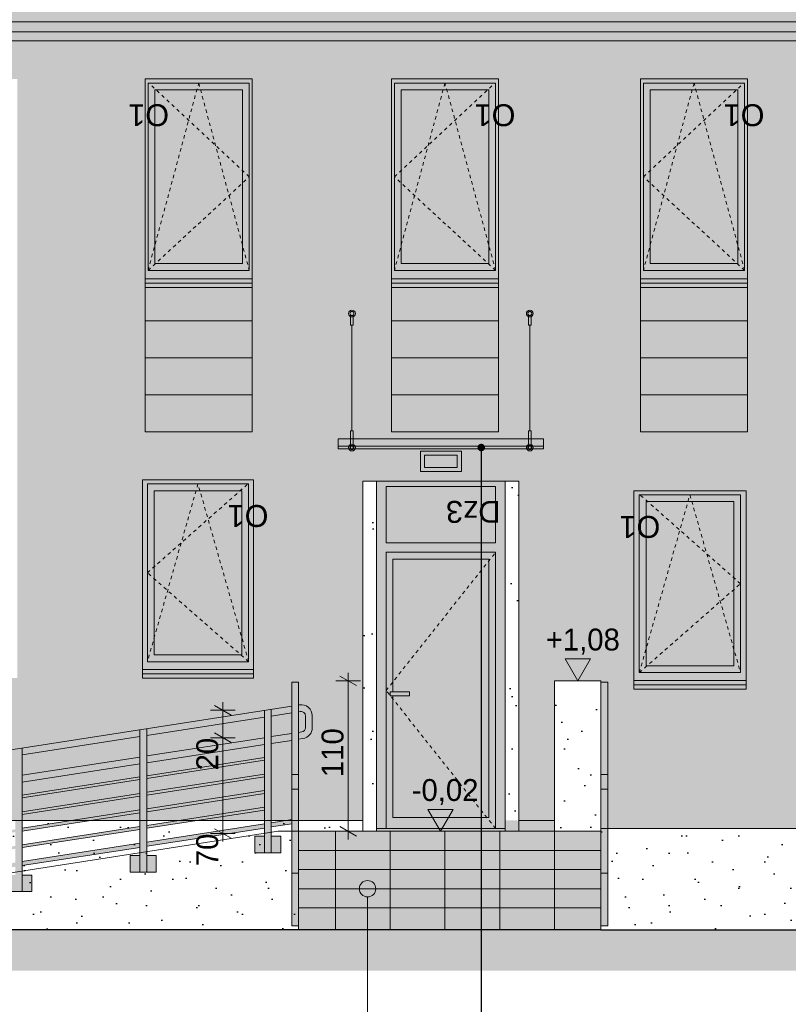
# Model space of a CAD drawing. Extents: x -613240 to -325500, y -25863 to 152403.
# Tile 31 of 254: x -437113 to -431496, y -13614 to -6416. Entities that reach past the tile are written whole.
import ezdxf

# ---------------------------------------------------------------- set-up
doc = ezdxf.new("R2010")
doc.units = 0
doc.header["$MEASUREMENT"] = 0
doc.linetypes.add('Hidden Line', pattern=[50, 25, -25])
doc.layers.add('A-Opisy', color=7, linetype='Continuous')
doc.layers.add('INWENT WYMIARY', color=7, linetype='Continuous')
for name, color, linetype, lineweight in [('A-Opisy_Nr_Pióra__21', 7, 'Continuous', 9), ('Arch balustrady_Nr_Pióra__5', 7, 'Continuous', 13), ('Arch okna_Nr_Pióra__5', 7, 'Continuous', 13), ('Arch opisy okien_Nr_Pióra__21', 7, 'Continuous', 9), ('Arch opisy_Nr_Pióra__21', 7, 'Continuous', 9), ('Arch wykończenie_Nr_Pióra__21', 7, 'Continuous', 9), ('Arch wykończenie_Nr_Pióra__41', 7, 'Continuous', 15), ('arch wypelnienia_Nr_Pióra__1', 7, 'Continuous', 25), ('arch wypelnienia_Nr_Pióra__21', 7, 'Continuous', 9), ('Arch wyposażenie_Nr_Pióra__21', 7, 'Continuous', 9), ('Arch wyposażenie_Nr_Pióra__41', 7, 'Continuous', 15), ('INWENT DACH_Nr_Pióra__21', 7, 'Continuous', 9), ('INWENT RURY SPUSTOWE_Nr_Pióra__21', 7, 'Continuous', 9), ('INWENT TEREN_Nr_Pióra__1', 7, 'Continuous', 25), ('INWENT WYMIARY_Nr_Pióra__21', 7, 'Continuous', 9), ('INWENT. DRZWI_Nr_Pióra__5', 7, 'Continuous', 13), ('INWENT. OKNA_Nr_Pióra__5', 7, 'Continuous', 13), ('INWENT.ŚCIANY_Nr_Pióra__21', 7, 'Continuous', 9), ('Istniejące schody_Nr_Pióra__5', 7, 'Continuous', 13)]:
    doc.layers.add(name, color=color, linetype=linetype, lineweight=lineweight)
doc.layers.add('arch wypelnienia_Nr_Pióra__119', color=7, linetype='Continuous', lineweight=13, true_color=0xd9d1d0)
doc.layers.add('arch wypelnienia_Nr_Pióra__2', color=7, linetype='Continuous', lineweight=13, true_color=0x7f7f7f)
doc.styles.add('GENERATED_STYLE_1', font='txt')
doc.styles.add('GENERATED_STYLE_10', font='arial.ttf')
doc.dimstyles.new('GENERATED_STYLE__3', dxfattribs={"dimtxt": 160.000002, "dimasz": 91.2, "dimexe": 0.18, "dimexo": 0, "dimgap": 0.09, "dimtad": 1, "dimdec": 0, "dimlfac": 0.1, "dimzin": 0, "dimdsep": 46, "dimtxsty": 'GENERATED_STYLE_1', "dimblk": 'ARROWHEAD_2', "dimblk1": 'ARROWHEAD_2', "dimblk2": 'ARROWHEAD_2', "dimcen": 0.09, "dimclrd": 7, "dimclre": 7, "dimclrt": 7, "dimazin": 0, "dimtfac": 1, "dimtdec": 4, "dimtmove": 0, "dimatfit": 3, "dimfxl": 0, "dimtolj": 1, "dimtzin": 0, "dimarcsym": 0})
doc.dimstyles.new('GENERATED_STYLE__4', dxfattribs={"dimtxt": 160.000002, "dimasz": 91.2, "dimexe": 0.18, "dimexo": 0, "dimgap": 0.09, "dimtad": 1, "dimdec": 0, "dimlfac": 0.1, "dimzin": 0, "dimdsep": 46, "dimtxsty": 'GENERATED_STYLE_1', "dimblk": 'ARROWHEAD_2', "dimblk1": 'ARROWHEAD_2', "dimblk2": 'ARROWHEAD_2', "dimcen": 0.09, "dimclrd": 7, "dimclre": 7, "dimclrt": 7, "dimazin": 0, "dimtfac": 1, "dimtdec": 4, "dimtmove": 2, "dimatfit": 3, "dimfxl": 0, "dimtolj": 1, "dimtzin": 0, "dimarcsym": 0})
doc.dimstyles.new('GENERATED_STYLE__9', dxfattribs={"dimtxt": 0.18, "dimasz": 109.44, "dimexe": 0.18, "dimexo": 0.0625, "dimgap": 0.09, "dimtad": 0, "dimtih": 1, "dimtoh": 1, "dimdec": 4, "dimzin": 0, "dimdsep": 46, "dimcen": 0.09, "dimadec": 0, "dimazin": 0, "dimtfac": 1, "dimtdec": 4, "dimtmove": 0, "dimatfit": 3, "dimldrblk": 'ARROWHEAD_11', "dimfxl": 0, "dimtolj": 1, "dimtzin": 0, "dimarcsym": 0})
pattern_1 = [(45, (0, 600), (-190.91883, 190.91883), [0, -180, 0, -270]), (110, (600, 600), (253.717, 92.34544), [0, -132, 0, -228])]

# ---------------------------------------------------------------- blocks, each defined once
blk = doc.blocks.new('Linia_27', base_point=(-434570.8, -15346.4))
at = {"layer": 'A-Opisy_Nr_Pióra__21', "linetype": 'Continuous'}
blk.add_hatch(color=256, dxfattribs=at).paths.add_polyline_path([(-434510.8, -12769.6), (-434515.4, -12746.7), (-434528.4, -12727.2), (-434547.8, -12714.2), (-434570.8, -12709.6), (-434593.8, -12714.2), (-434613.2, -12727.2), (-434626.2, -12746.7), (-434630.8, -12769.6), (-434626.2, -12792.6), (-434613.2, -12812), (-434593.8, -12825), (-434570.8, -12829.6), (-434547.8, -12825), (-434528.4, -12812), (-434515.4, -12792.6)], flags=0)
blk.add_line((-434570.8, -15346.4), (-434570.8, -12829.6), dxfattribs=at)
blk.add_circle((-434570.8, -12769.6), 60, dxfattribs=at)
blk = doc.blocks.new('Wymiary_71', base_point=(-434037.8, -12349.6))
at = {"layer": 'INWENT WYMIARY_Nr_Pióra__21', "linetype": 'Continuous'}
blk.add_hatch(color=256, dxfattribs=at).paths.add_polyline_path([(-434037.8, -12349.6), (-434130.6, -12189.6), (-433945, -12189.6)], flags=0)
for p, q in [((-434037.8, -12349.6), (-434130.6, -12189.6)), ((-434130.6, -12189.6), (-433945, -12189.6)), ((-433945, -12189.6), (-434037.8, -12349.6)), ((-434037.8, -12349.6), (-434157.8, -12349.6)), ((-434037.8, -12349.6), (-433917.8, -12349.6))]:
    blk.add_line(p, q, dxfattribs=at)
at = {"layer": 'INWENT WYMIARY_Nr_Pióra__21', "insert": (-434247.9, -12157.6), "char_height": 160, "attachment_point": 7, "style": 'GENERATED_STYLE_1'}
blk.add_mtext('{-0,02}', dxfattribs=at)
blk = doc.blocks.new('Wymiary_72', base_point=(-433034.9, -11249.6))
at = {"layer": 'INWENT WYMIARY_Nr_Pióra__21', "linetype": 'Continuous'}
blk.add_hatch(color=256, dxfattribs=at).paths.add_polyline_path([(-433034.9, -11249.6), (-433127.7, -11089.6), (-432942.1, -11089.6)], flags=0)
for p, q in [((-433034.9, -11249.6), (-433127.7, -11089.6)), ((-433127.7, -11089.6), (-432942.1, -11089.6)), ((-432942.1, -11089.6), (-433034.9, -11249.6)), ((-433034.9, -11249.6), (-433154.9, -11249.6)), ((-433034.9, -11249.6), (-432914.9, -11249.6))]:
    blk.add_line(p, q, dxfattribs=at)
at = {"layer": 'INWENT WYMIARY_Nr_Pióra__21', "insert": (-433268.4, -11057.6), "char_height": 160, "attachment_point": 7, "style": 'GENERATED_STYLE_1'}
blk.add_mtext('{+1,08}', dxfattribs=at)
blk = doc.blocks.new('*D648')
at = {"layer": 'INWENT WYMIARY_Nr_Pióra__21', "linetype": 'Continuous'}
for p, q in [((-434652.5, -11284.3), (-434772.5, -11215)), ((-434712.5, -11249.6), (-434712.5, -11190.9)), ((-434622.5, -11249.6), (-434802.5, -11249.6)), ((-434712.5, -12349.6), (-434712.5, -11249.6)), ((-434622.5, -12349.6), (-434802.5, -12349.6)), ((-434772.5, -12315), (-434652.5, -12384.3)), ((-434712.5, -12408.3), (-434712.5, -12349.6))]:
    blk.add_line(p, q, dxfattribs=at)
at = {"layer": 'INWENT WYMIARY_Nr_Pióra__21', "insert": (-434744.5, -11953.2), "char_height": 160, "attachment_point": 7, "rotation": 90, "style": 'GENERATED_STYLE_1'}
blk.add_mtext('{110}', dxfattribs=at)
blk = doc.blocks.new('ARROWHEAD_2')
at = {"color": 0, "linetype": 'Continuous', "lineweight": 0}
for p, q in [((0, 0), (-1, 0)), ((-0.378, -0.655), (0.378, 0.655))]:
    blk.add_line(p, q, dxfattribs=at)
blk = doc.blocks.new('ARROWHEAD_11')
at = {"color": 0, "linetype": 'Continuous', "lineweight": 0}
blk.add_line((0, 0), (-1, 0), dxfattribs=at)
at = {"color": 0, "linetype": 'Continuous', "lineweight": 0, "const_width": 0.25, "flags": 128}
blk.add_lwpolyline([(-0.125, 0, 1), (0.125, 0, 1)], format="xyb", close=True, dxfattribs=at)
blk = doc.blocks.new('*D1066')
at = {"layer": 'INWENT WYMIARY_Nr_Pióra__21', "linetype": 'Continuous'}
for p, q in [((-435688.2, -11630.5), (-435568.2, -11699.8)), ((-435538.2, -11665.2), (-435718.2, -11665.2)), ((-435628.2, -12365.2), (-435628.2, -11665.2)), ((-435538.2, -12365.2), (-435718.2, -12365.2)), ((-435688.2, -12330.5), (-435568.2, -12399.8)), ((-435628.2, -12423.8), (-435628.2, -12365.2))]:
    blk.add_line(p, q, dxfattribs=at)
at = {"layer": 'INWENT WYMIARY_Nr_Pióra__21', "char_height": 160, "attachment_point": 7, "rotation": 90, "style": 'GENERATED_STYLE_1'}
for s, insert in [('{20}', (-435660.2, -11904.6)), ('{70}', (-435660.2, -12604.6))]:
    blk.add_mtext(s, dxfattribs=dict(at, insert=insert))
blk = doc.blocks.new('*D1067')
at = {"layer": 'INWENT WYMIARY_Nr_Pióra__21', "linetype": 'Continuous'}
for p, q in [((-435568.2, -11499.8), (-435688.2, -11430.5)), ((-435628.2, -11465.2), (-435628.2, -11406.5)), ((-435538.2, -11465.2), (-435718.2, -11465.2)), ((-435628.2, -11665.2), (-435628.2, -11465.2)), ((-435688.2, -11630.5), (-435568.2, -11699.8)), ((-435538.2, -11665.2), (-435718.2, -11665.2))]:
    blk.add_line(p, q, dxfattribs=at)
at = {"layer": 'INWENT WYMIARY_Nr_Pióra__21', "char_height": 160, "attachment_point": 7, "rotation": 90, "style": 'GENERATED_STYLE_1'}
for s, insert in [('{20}', (-435660.2, -11904.6)), ('{70}', (-435660.2, -12604.6))]:
    blk.add_mtext(s, dxfattribs=dict(at, insert=insert))

msp = doc.modelspace()

# ---------------------------------------------------------------- hatches: boundary and pattern name
at = {"layer": 'arch wypelnienia_Nr_Pióra__1', "linetype": 'Continuous'}
h = msp.add_hatch(dxfattribs=at)
h.set_pattern_fill('Carpet', color=256, style=0, pattern_type=2)
h.set_pattern_definition(pattern_1)
h.paths.add_polyline_path([(-434504.9, -9789.6), (-434604.9, -9789.6), (-434604.9, -12269.6), (-434504.9, -12269.6)], flags=0)
h = msp.add_hatch(dxfattribs=at)
h.set_pattern_fill('Carpet', color=256, style=0, pattern_type=2)
h.set_pattern_definition(pattern_1)
h.paths.add_polyline_path([(-433564.9, -12269.6), (-433464.9, -12269.6), (-433464.9, -9789.6), (-433564.9, -9789.6)], flags=0)
h = msp.add_hatch(dxfattribs=at)
h.set_pattern_fill('Carpet', color=256, style=0, pattern_type=2)
h.set_pattern_definition(pattern_1)
h.paths.add_polyline_path([(-433204.9, -12349.6), (-432864.9, -12349.6), (-432864.9, -11249.6), (-433204.9, -11249.6)], flags=0)
h = msp.add_hatch(dxfattribs=at)
h.set_pattern_fill('Carpet', color=256, style=0, pattern_type=2)
h.set_pattern_definition(pattern_1)
h.paths.add_polyline_path([(-440464.9, -13069.6), (-439854.9, -13069.6), (-435224.9, -12349.6), (-434504.9, -12349.6), (-434504.9, -12269.6), (-435224.9, -12269.6), (-440224.9, -12269.6), (-440224.9, -12965.5, -0.140436), (-440230.5, -12984.8, -0.113091), (-440242.9, -12998.1, -0.083093), (-440260.2, -13006.7, -0.079194), (-440279.9, -13009.6, -0.052876), (-440293.4, -13008.3, -0.104959), (-440316.5, -12998.5, -0.073499), (-440325.5, -12990.2, -0.184312), (-440334.9, -12965.5), (-440334.9, -12269.6), (-440464.9, -12269.6)], flags=0)
h = msp.add_hatch(dxfattribs=at)
h.set_pattern_fill('Carpet', color=256, style=0, pattern_type=2)
h.set_pattern_definition(pattern_1)
h.paths.add_polyline_path([(-435224.9, -12349.6), (-439854.9, -13069.6), (-435074.9, -13069.6), (-435074.9, -12349.6)], flags=0)
h = msp.add_hatch(dxfattribs=at)
h.set_pattern_fill('Carpet', color=256, style=0, pattern_type=2)
h.set_pattern_definition(pattern_1)
h.paths.add_polyline_path([(-425444.9, -12329.6), (-432864.9, -12329.6), (-432864.9, -13069.6), (-425284.9, -13069.6), (-425284.9, -12959.6), (-425284.9, -12329.6), (-425334.9, -12329.6), (-425334.9, -12885.5, -0.125343), (-425339.3, -12902.8, -0.135449), (-425354, -12918.9, -0.077464), (-425370.3, -12926.7, -0.07847), (-425389.9, -12929.6, -0.083435), (-425410.4, -12926.5, -0.100948), (-425430.3, -12915.5, -0.100708), (-425440.4, -12903.2, -0.128045), (-425444.9, -12885.5)], flags=0)
at = {"layer": 'arch wypelnienia_Nr_Pióra__119', "linetype": 'Continuous', "lineweight": 0, "true_color": 0x363434}
h = msp.add_hatch(color=250, dxfattribs=at)
h.paths.add_polyline_path([(-440224.9, -6571.4), (-440224.9, -12269.6), (-435224.9, -12269.6), (-434604.9, -12269.6), (-434604.9, -9789.6), (-433464.9, -9789.6), (-433464.9, -12269.6), (-433204.9, -12269.6), (-433204.9, -11249.6), (-432864.9, -11249.6), (-432864.9, -12329.6), (-425444.9, -12329.6), (-425444.9, -7190.6, -0.281999), (-425401.3, -7119.3), (-424914.9, -6871.4), (-424914.9, -6571.4)], flags=0)
h.paths.add_polyline_path([(-437994.9, -11229.6), (-437994.9, -9779.6), (-437994.9, -6849.6), (-437130.9, -6849.6), (-437130.9, -8309.6), (-437130.9, -11229.6)], flags=0)
h.paths.add_polyline_path([(-436194.9, -9428.2), (-436194.9, -6849.6), (-435414.9, -6849.6), (-435414.9, -9428.2)], flags=0)
h.paths.add_polyline_path([(-434394.9, -9428.2), (-434394.9, -6849.6), (-433614.9, -6849.6), (-433614.9, -9428.2)], flags=0)
h.paths.add_polyline_path([(-432574.9, -9428.2), (-432574.9, -6849.6), (-431794.9, -6849.6), (-431794.9, -9428.2)], flags=0)
h.paths.add_polyline_path([(-430094.9, -9428.2), (-430094.9, -6849.6), (-429314.9, -6849.6), (-429314.9, -9428.2)], flags=0)
h.paths.add_polyline_path([(-428364.9, -9428.2), (-428364.9, -6849.6), (-427584.9, -6849.6), (-427584.9, -9428.2)], flags=0)
h.paths.add_polyline_path([(-436214.9, -11229.6), (-436214.9, -9779.6), (-435404.9, -9779.6), (-435404.9, -11229.6)], flags=0)
h.paths.add_polyline_path([(-432624.9, -11309.6), (-432624.9, -9859.6), (-431804.9, -9859.6), (-431804.9, -11309.6)], flags=0)
h.paths.add_polyline_path([(-430164.9, -11309.6), (-430164.9, -9859.6), (-429374.9, -9859.6), (-429374.9, -11309.6)], flags=0)
h.paths.add_polyline_path([(-428399.9, -11309.6), (-428399.9, -9809.6), (-427559.9, -9809.6), (-427559.9, -11309.6)], flags=0)
at = {"layer": 'arch wypelnienia_Nr_Pióra__2', "linetype": 'Continuous'}
h = msp.add_hatch(color=256, dxfattribs=at)
h.paths.add_polyline_path([(-440714.9, -6571.4), (-440334.9, -6571.4), (-440334.9, -6706.3), (-440334.9, -7208.9), (-440334.9, -12905.5), (-440334.9, -12965.5, 0.236887), (-440316.5, -12998.5, 0.151987), (-440279.9, -13009.6, 0.156891), (-440242.9, -12998.1, 0.240363), (-440224.9, -12965.5), (-440224.9, -12905.5), (-440224.9, -7208.9), (-440224.9, -6706.3), (-440224.9, -6571.4), (-424914.9, -6571.4), (-424914.9, -6706.3), (-424914.9, -6871.4), (-425401.3, -7119.3, 0.281999), (-425444.9, -7190.6), (-425444.9, -7208.9), (-425444.9, -12885.5, 0.218558), (-425430.3, -12915.5, 0.176722), (-425389.9, -12929.6, 0.151137), (-425354, -12918.9, 0.24958), (-425334.9, -12885.5), (-425334.9, -7208.9), (-424804.9, -6938.8), (-424804.9, -6706.3), (-424804.9, -6571.4), (-424324.9, -6571.4), (-424324.9, 1576.7), (-440714.9, 1576.7)], flags=0)
h.paths.add_polyline_path([(-430299.9, -3554.9), (-430299.9, -3177.3), (-429599.9, -3177.3), (-429599.9, -3554.9)], flags=0)
h.paths.add_polyline_path([(-430006.2, 794.9), (-430299.9, 794.9), (-430299.9, 1172.4), (-429599.9, 1172.4), (-429599.9, 794.9), (-429893.7, 794.9)], flags=0)
h.paths.add_polyline_path([(-439714.9, -2018.6), (-432804.9, -2018.6), (-432804.9, 846.7), (-439714.9, 846.7)], flags=0)
h = msp.add_hatch(color=256, dxfattribs=at)
h.paths.add_polyline_path([(-436194.9, -8373.2), (-435414.9, -8373.2), (-435414.9, -6849.6), (-436194.9, -6849.6)], flags=0)
h.paths.add_polyline_path([(-436124.9, -8199.6), (-435484.9, -8199.6), (-435484.9, -6929.6), (-436124.9, -6929.6)], flags=0)
h = msp.add_hatch(color=256, dxfattribs=at)
h.paths.add_polyline_path([(-434394.9, -8373.2), (-433614.9, -8373.2), (-433614.9, -6849.6), (-434394.9, -6849.6)], flags=0)
h.paths.add_polyline_path([(-434324.9, -8199.6), (-433684.9, -8199.6), (-433684.9, -6929.6), (-434324.9, -6929.6)], flags=0)
h = msp.add_hatch(color=256, dxfattribs=at)
h.paths.add_polyline_path([(-432574.9, -8373.2), (-431794.9, -8373.2), (-431794.9, -6849.6), (-432574.9, -6849.6)], flags=0)
h.paths.add_polyline_path([(-431864.9, -8199.6), (-431864.9, -6929.6), (-432504.9, -6929.6), (-432504.9, -8199.6)], flags=0)
at = {"layer": 'arch wypelnienia_Nr_Pióra__2', "linetype": 'Continuous', "lineweight": 0, "true_color": 0x1f1f1f}
for points in [[(-436124.9, -8199.6), (-435484.9, -8199.6), (-435484.9, -6929.6), (-436124.9, -6929.6)], [(-434324.9, -8199.6), (-433684.9, -8199.6), (-433684.9, -6929.6), (-434324.9, -6929.6)], [(-432504.9, -8199.6), (-431864.9, -8199.6), (-431864.9, -6929.6), (-432504.9, -6929.6)], [(-433914.9, -9599.6), (-434154.9, -9599.6), (-434154.9, -9689.6), (-433914.9, -9689.6)], [(-435489.9, -9859.6), (-436129.9, -9859.6), (-436129.9, -11059.6), (-435489.9, -11059.6)], [(-433634.9, -10239.6), (-433634.9, -9829.6), (-434434.9, -9829.6), (-434434.9, -10239.6)], [(-432534.9, -11139.6), (-431894.9, -11139.6), (-431894.9, -9939.6), (-432534.9, -9939.6)]]:
    msp.add_hatch(color=250, dxfattribs=at).paths.add_polyline_path(points, flags=0)
at = {"layer": 'arch wypelnienia_Nr_Pióra__2', "linetype": 'Continuous'}
for points in [[(-436194.9, -9428.2), (-435414.9, -9428.2), (-435414.9, -8373.2), (-436194.9, -8373.2)], [(-434394.9, -9428.2), (-433614.9, -9428.2), (-433614.9, -8373.2), (-434394.9, -8373.2)], [(-432574.9, -9428.2), (-431794.9, -9428.2), (-431794.9, -8373.2), (-432574.9, -8373.2)], [(-432864.9, -13040.6), (-432814.9, -13040.6), (-432814.9, -11259.4), (-432864.9, -11259.4)], [(-433204.9, -12269.6), (-433564.9, -12269.6), (-433564.9, -12349.6), (-433204.9, -12349.6)], [(-435074.9, -13069.6), (-432864.9, -13069.6), (-432864.9, -12349.6), (-435074.9, -12349.6)]]:
    msp.add_hatch(color=256, dxfattribs=at).paths.add_polyline_path(points, flags=0)
at = {"layer": 'arch wypelnienia_Nr_Pióra__2', "linetype": 'Continuous', "lineweight": 0, "true_color": 0x5f5f5f}
h = msp.add_hatch(color=251, dxfattribs=at)
h.paths.add_polyline_path([(-434184.9, -9719.6), (-433884.9, -9719.6), (-433884.9, -9569.6), (-434184.9, -9569.6)], flags=0)
h.paths.add_polyline_path([(-434154.9, -9599.6), (-434154.9, -9689.6), (-433914.9, -9689.6), (-433914.9, -9599.6)], flags=0)
at = {"layer": 'arch wypelnienia_Nr_Pióra__2', "linetype": 'Continuous'}
h = msp.add_hatch(color=256, dxfattribs=at)
h.paths.add_polyline_path([(-436214.9, -11229.6), (-435404.9, -11229.6), (-435404.9, -9779.6), (-436214.9, -9779.6)], flags=0)
h.paths.add_polyline_path([(-436129.9, -11059.6), (-435489.9, -11059.6), (-435489.9, -9859.6), (-436129.9, -9859.6)], flags=0)
h = msp.add_hatch(color=256, dxfattribs=at)
h.paths.add_polyline_path([(-433564.9, -9789.6), (-434504.9, -9789.6), (-434504.9, -12349.6), (-433564.9, -12349.6)], flags=0)
h.paths.add_polyline_path([(-433634.9, -10239.6), (-434434.9, -10239.6), (-434434.9, -9829.6), (-433634.9, -9829.6)], flags=0)
h.paths.add_polyline_path([(-434384.9, -11359.6), (-434264.9, -11359.6), (-434264.9, -11329.6), (-434384.9, -11329.6), (-434384.9, -10359.6), (-433684.9, -10359.6), (-433684.9, -12249.6), (-434384.9, -12249.6)], flags=0)
h = msp.add_hatch(color=256, dxfattribs=at)
h.paths.add_polyline_path([(-432624.9, -11309.6), (-431804.9, -11309.6), (-431804.9, -9859.6), (-432624.9, -9859.6)], flags=0)
h.paths.add_polyline_path([(-431894.9, -11139.6), (-431894.9, -9939.6), (-432534.9, -9939.6), (-432534.9, -11139.6)], flags=0)
at = {"layer": 'arch wypelnienia_Nr_Pióra__2', "linetype": 'Continuous', "lineweight": 0, "true_color": 0x5f5f5f}
msp.add_hatch(color=251, dxfattribs=at).paths.add_polyline_path([(-434384.9, -11256.5), (-434384.9, -11329.6), (-434264.9, -11329.6), (-434264.9, -11359.6), (-434384.9, -11359.6), (-434384.9, -11382.7), (-434384.9, -12249.6), (-433684.9, -12249.6), (-433684.9, -12236.5), (-433684.9, -10372.7), (-433684.9, -10359.6), (-434384.9, -10359.6)], flags=0)
at = {"layer": 'arch wypelnienia_Nr_Pióra__2', "linetype": 'Continuous'}
h = msp.add_hatch(color=256, dxfattribs=at)
h.paths.add_polyline_path([(-440062.7, -12452.5, -0.460155), (-440154.9, -12373.5), (-440154.9, -12284.8, -0.369717), (-440087.2, -12205.7), (-435124.9, -11434.1), (-435124.9, -11259.4), (-435074.9, -11259.4), (-435074.9, -11426.3, -0.477508), (-434974.9, -11501.7), (-434974.9, -11592.8, -0.369717), (-435042.7, -11671.9), (-435074.9, -11676.9), (-435074.9, -13040.6), (-435124.9, -13040.6), (-435124.9, -12294.4), (-435274.9, -12317.8), (-435274.9, -12386.1), (-435204.9, -12386.1), (-435204.9, -12506.1), (-435394.9, -12506.1), (-435394.9, -12386.1), (-435324.9, -12386.1), (-435324.9, -12325.5), (-436184.9, -12459.3), (-436184.9, -12527.6), (-436114.9, -12527.6), (-436114.9, -12647.6), (-436304.9, -12647.6), (-436304.9, -12527.6), (-436234.9, -12527.6), (-436234.9, -12467), (-437094.9, -12600.8), (-437094.9, -12669.1), (-437024.9, -12669.1), (-437024.9, -12789.1), (-437214.9, -12789.1), (-437214.9, -12669.1), (-437144.9, -12669.1), (-437144.9, -12608.5), (-438004.9, -12742.3), (-438004.9, -12810.6), (-437934.9, -12810.6), (-437934.9, -12930.6), (-438124.9, -12930.6), (-438124.9, -12810.6), (-438054.9, -12810.6), (-438054.9, -12750.1), (-438914.9, -12883.8), (-438914.9, -12952.1), (-438844.9, -12952.1), (-438844.9, -13072.1), (-439034.9, -13072.1), (-439034.9, -12952.1), (-438964.9, -12952.1), (-438964.9, -12891.6), (-439744.3, -13012.8), (-439836.9, -12417.4)], flags=0)
h.paths.add_polyline_path([(-435274.9, -11508), (-435274.9, -11657.4), (-435124.9, -11634.1), (-435124.9, -11484.7)], flags=0)
h.paths.add_polyline_path([(-435024.9, -11592.8), (-435024.9, -11504.1, 0.460155), (-435059.6, -11474.5), (-435074.9, -11476.9), (-435074.9, -11626.3), (-435050.3, -11622.5, 0.369717)], flags=0)
h.paths.add_polyline_path([(-435274.9, -11708), (-435274.9, -12287.4), (-435124.9, -12264.1), (-435124.9, -11780.1), (-435124.9, -11684.7)], flags=0)
h.paths.add_polyline_path([(-435324.9, -12173.7), (-435324.9, -12072.5), (-436184.9, -12206.3), (-436184.9, -12307.5)], flags=0)
h.paths.add_polyline_path([(-435324.9, -12295.2), (-435324.9, -12194), (-436184.9, -12327.7), (-436184.9, -12428.9)], flags=0)
h.paths.add_polyline_path([(-435324.9, -11951.1), (-436184.9, -12084.8), (-436184.9, -12186), (-435324.9, -12052.3)], flags=0)
h.paths.add_polyline_path([(-435324.9, -11930.8), (-435324.9, -11829.6), (-436184.9, -11963.4), (-436184.9, -12064.6)], flags=0)
h.paths.add_polyline_path([(-435324.9, -11715.8), (-436184.9, -11849.5), (-436184.9, -11943.1), (-435324.9, -11809.4)], flags=0)
h.paths.add_polyline_path([(-435324.9, -11515.8), (-436184.9, -11649.5), (-436184.9, -11798.9), (-435324.9, -11665.2)], flags=0)
h.paths.add_polyline_path([(-436234.9, -11657.3), (-437094.9, -11791), (-437094.9, -11940.4), (-436234.9, -11806.7)], flags=0)
h.paths.add_polyline_path([(-436234.9, -11857.3), (-437094.9, -11991), (-437094.9, -12084.6), (-436234.9, -11950.9)], flags=0)
h.paths.add_polyline_path([(-436234.9, -11971.1), (-437094.9, -12104.9), (-437094.9, -12206.1), (-436234.9, -12072.4)], flags=0)
h.paths.add_polyline_path([(-436234.9, -12193.8), (-436234.9, -12092.6), (-437094.9, -12226.3), (-437094.9, -12327.5)], flags=0)
h.paths.add_polyline_path([(-436234.9, -12214), (-437094.9, -12347.8), (-437094.9, -12449), (-436234.9, -12315.2)], flags=0)
h.paths.add_polyline_path([(-436234.9, -12335.5), (-437094.9, -12469.2), (-437094.9, -12570.4), (-436234.9, -12436.7)], flags=0)
h.paths.add_polyline_path([(-437144.9, -12578.2), (-437144.9, -12477), (-438004.9, -12610.7), (-438004.9, -12711.9)], flags=0)
h.paths.add_polyline_path([(-437144.9, -12456.7), (-437144.9, -12355.5), (-438004.9, -12489.3), (-438004.9, -12590.5)], flags=0)
h.paths.add_polyline_path([(-437144.9, -12234.1), (-438004.9, -12367.8), (-438004.9, -12469), (-437144.9, -12335.3)], flags=0)
h.paths.add_polyline_path([(-437144.9, -12213.9), (-437144.9, -12112.7), (-438004.9, -12246.4), (-438004.9, -12347.6)], flags=0)
h.paths.add_polyline_path([(-437144.9, -11998.8), (-438004.9, -12132.5), (-438004.9, -12226.2), (-437144.9, -12092.4)], flags=0)
h.paths.add_polyline_path([(-437144.9, -11798.8), (-438004.9, -11932.5), (-438004.9, -12081.9), (-437144.9, -11948.2)], flags=0)
h.paths.add_polyline_path([(-438054.9, -12089.7), (-438054.9, -11940.3), (-438914.9, -12074), (-438914.9, -12223.4)], flags=0)
h.paths.add_polyline_path([(-438054.9, -12233.9), (-438054.9, -12140.3), (-438914.9, -12274), (-438914.9, -12367.7)], flags=0)
h.paths.add_polyline_path([(-438054.9, -12355.4), (-438054.9, -12254.2), (-438914.9, -12387.9), (-438914.9, -12489.1)], flags=0)
h.paths.add_polyline_path([(-438054.9, -12476.8), (-438054.9, -12375.6), (-438914.9, -12509.4), (-438914.9, -12610.6)], flags=0)
h.paths.add_polyline_path([(-438054.9, -12598.3), (-438054.9, -12497.1), (-438914.9, -12630.8), (-438914.9, -12732)], flags=0)
h.paths.add_polyline_path([(-438054.9, -12618.5), (-438914.9, -12752.2), (-438914.9, -12853.4), (-438054.9, -12719.7)], flags=0)
h.paths.add_polyline_path([(-438964.9, -12861.2), (-438964.9, -12760), (-439714.9, -12876.6), (-439699.5, -12975.4)], flags=0)
h.paths.add_polyline_path([(-438964.9, -12739.8), (-438964.9, -12638.6), (-439733.3, -12758.1), (-439718, -12856.9)], flags=0)
h.paths.add_polyline_path([(-438964.9, -12618.3), (-438964.9, -12517.1), (-439751.8, -12639.5), (-439736.4, -12738.3)], flags=0)
h.paths.add_polyline_path([(-438964.9, -12496.9), (-438964.9, -12395.7), (-439770.2, -12520.9), (-439754.8, -12619.7)], flags=0)
h.paths.add_polyline_path([(-438964.9, -12281.8), (-439787.5, -12409.7), (-439773.3, -12501.1), (-438964.9, -12375.4)], flags=0)
h.paths.add_polyline_path([(-438964.9, -12231.2), (-438964.9, -12081.8), (-439817.9, -12214.4), (-439795.2, -12360.3)], flags=0)
h.paths.add_polyline_path([(-439844.6, -12368), (-439867.3, -12222.1), (-440079.6, -12255.1, 0.369717), (-440104.9, -12284.8), (-440104.9, -12373.5, 0.460155), (-440070.3, -12403.1)], flags=0)
at = {"layer": 'arch wypelnienia_Nr_Pióra__21', "linetype": 'Continuous'}
msp.add_hatch(color=256, dxfattribs=at).paths.add_polyline_path([(-441194.1, -13069.6), (-441194.1, -13369.6), (-425284.9, -13369.6), (-423124.9, -13369.6), (-423124.9, -12959.6), (-425284.9, -12959.6), (-425284.9, -13069.6)], flags=0)

# ---------------------------------------------------------------- linework, layer by layer
at = {"layer": 'Arch balustrady_Nr_Pióra__5', "linetype": 'Continuous'}
for p, q in [((-435124.9, -11259.4), (-435074.9, -11259.4)), ((-435124.9, -11259.4), (-435124.9, -11780.1)), ((-435074.9, -11259.4), (-435074.9, -11780.1)), ((-432864.9, -11259.4), (-432814.9, -11259.4)), ((-432864.9, -11259.4), (-432864.9, -11780.1)), ((-432814.9, -11259.4), (-432814.9, -11780.1)), ((-440087.2, -12205.7), (-435124.9, -11434.1)), ((-435074.9, -11426.3), (-435067.2, -11425.1)), ((-436184.9, -11649.5), (-435324.9, -11515.8)), ((-435324.9, -12506.1), (-435324.9, -11465.2)), ((-435274.9, -12506.1), (-435274.9, -11457.4)), ((-435274.9, -11508), (-435124.9, -11484.7)), ((-435074.9, -11476.9), (-435059.6, -11474.5)), ((-435024.9, -11504.1), (-435024.9, -11592.8)), ((-434974.9, -11504.1), (-434974.9, -11592.8)), ((-437094.9, -11791), (-436234.9, -11657.3)), ((-436234.9, -12647.6), (-436234.9, -11606.7)), ((-436184.9, -12647.6), (-436184.9, -11598.9)), ((-435274.9, -11657.4), (-435124.9, -11634.1)), ((-435074.9, -11626.3), (-435050.3, -11622.5)), ((-436184.9, -11798.9), (-435324.9, -11665.2)), ((-436184.9, -11849.5), (-435324.9, -11715.8)), ((-435274.9, -11708), (-435124.9, -11684.7)), ((-435074.9, -11676.9), (-435042.7, -11671.9)), ((-437094.9, -12789.1), (-437094.9, -11740.4)), ((-435124.9, -11780.1), (-435124.9, -13040.6)), ((-435074.9, -11780.1), (-435074.9, -13040.6)), ((-432864.9, -11780.1), (-432864.9, -13040.6)), ((-432814.9, -11780.1), (-432814.9, -13040.6)), ((-437094.9, -11940.4), (-436234.9, -11806.7)), ((-437094.9, -11991), (-436234.9, -11857.3)), ((-436184.9, -11943.1), (-435324.9, -11809.4)), ((-436184.9, -11963.4), (-435324.9, -11829.6)), ((-436184.9, -12064.6), (-435324.9, -11930.8)), ((-435124.9, -11935), (-435074.9, -11935)), ((-432864.9, -11935), (-432814.9, -11935)), ((-437094.9, -12084.6), (-436234.9, -11950.9)), ((-437094.9, -12104.9), (-436234.9, -11971.1)), ((-436184.9, -12084.8), (-435324.9, -11951.1)), ((-437094.9, -12206.1), (-436234.9, -12072.4)), ((-436184.9, -12186), (-435324.9, -12052.3)), ((-436184.9, -12206.3), (-435324.9, -12072.5)), ((-435124.9, -12042.1), (-435074.9, -12042.1)), ((-432864.9, -12042.1), (-432814.9, -12042.1)), ((-437094.9, -12226.3), (-436234.9, -12092.6)), ((-437094.9, -12327.5), (-436234.9, -12193.8)), ((-437094.9, -12347.8), (-436234.9, -12214)), ((-436184.9, -12307.5), (-435324.9, -12173.7)), ((-436184.9, -12327.7), (-435324.9, -12194)), ((-436184.9, -12428.9), (-435324.9, -12295.2)), ((-435274.9, -12287.4), (-435124.9, -12264.1)), ((-435274.9, -12317.8), (-435124.9, -12294.4)), ((-437094.9, -12449), (-436234.9, -12315.2)), ((-437094.9, -12469.2), (-436234.9, -12335.5)), ((-436184.9, -12459.3), (-435324.9, -12325.5)), ((-437094.9, -12570.4), (-436234.9, -12436.7)), ((-435324.9, -12386.1), (-435394.9, -12386.1)), ((-435394.9, -12386.1), (-435394.9, -12506.1)), ((-435274.9, -12386.1), (-435204.9, -12386.1)), ((-435204.9, -12386.1), (-435204.9, -12506.1)), ((-437094.9, -12600.8), (-436234.9, -12467)), ((-435394.9, -12506.1), (-435204.9, -12506.1)), ((-436234.9, -12527.6), (-436304.9, -12527.6)), ((-436304.9, -12527.6), (-436304.9, -12647.6)), ((-436184.9, -12527.6), (-436114.9, -12527.6)), ((-436114.9, -12527.6), (-436114.9, -12647.6)), ((-436304.9, -12647.6), (-436114.9, -12647.6)), ((-435124.9, -12656.5), (-435074.9, -12656.5)), ((-432864.9, -12656.5), (-432814.9, -12656.5)), ((-437094.9, -12669.1), (-437024.9, -12669.1)), ((-437024.9, -12669.1), (-437024.9, -12789.1)), ((-437214.9, -12789.1), (-437024.9, -12789.1)), ((-435124.9, -13040.6), (-435074.9, -13040.6)), ((-432864.9, -13040.6), (-432814.9, -13040.6))]:
    msp.add_line(p, q, dxfattribs=at)
for centre, radius, start, end in [((-435054.9, -11504.1), 80, 0, 98.83913), ((-435054.9, -11504.1), 30, 0, 98.83913), ((-435054.9, -11592.8), 30, 278.83913, 0), ((-435054.9, -11592.8), 80, 278.83913, 0)]:
    msp.add_arc(centre, radius, start, end, dxfattribs=at)
at = {"layer": 'Arch okna_Nr_Pióra__5', "linetype": 'Hidden Line'}
for p, q in [((-436174.9, -8249.6), (-435804.9, -6879.6)), ((-435434.9, -7564.6), (-436169.9, -6879.6)), ((-435804.9, -6879.6), (-435434.9, -8249.6)), ((-434004.9, -6879.6), (-434374.9, -8249.6)), ((-434374.9, -7564.6), (-433639.9, -6879.6)), ((-433634.9, -8249.6), (-434004.9, -6879.6)), ((-432184.9, -6879.6), (-432554.9, -8249.6)), ((-432554.9, -7564.6), (-431819.9, -6879.6)), ((-431814.9, -8249.6), (-432184.9, -6879.6)), ((-436174.9, -8249.6), (-435434.9, -7564.6)), ((-433634.9, -8249.6), (-434374.9, -7564.6)), ((-431814.9, -8249.6), (-432554.9, -7564.6)), ((-435809.9, -9809.6), (-436179.9, -11109.6)), ((-436179.9, -10459.6), (-435444.9, -9809.6)), ((-435439.9, -11109.6), (-435809.9, -9809.6)), ((-432584.9, -11189.6), (-432214.9, -9889.6)), ((-431844.9, -10539.6), (-432579.9, -9889.6)), ((-432214.9, -9889.6), (-431844.9, -11189.6)), ((-435439.9, -11109.6), (-436179.9, -10459.6)), ((-432584.9, -11189.6), (-431844.9, -10539.6))]:
    msp.add_line(p, q, dxfattribs=at)
at = {"layer": 'Arch wykończenie_Nr_Pióra__21', "linetype": 'Continuous'}
for p, q in [((-434804.9, -12349.6), (-434804.9, -13069.6)), ((-434404.9, -12349.6), (-434404.9, -13069.6)), ((-434004.9, -12349.6), (-434004.9, -13069.6)), ((-433604.9, -12349.6), (-433604.9, -13069.6)), ((-433204.9, -12349.6), (-433204.9, -13069.6))]:
    msp.add_line(p, q, dxfattribs=at)
at = {"layer": 'Arch wykończenie_Nr_Pióra__41', "linetype": 'Continuous'}
for p, q in [((-440224.9, -12269.6), (-434604.9, -12269.6)), ((-433464.9, -12269.6), (-433204.9, -12269.6)), ((-432864.9, -12329.6), (-425444.9, -12329.6))]:
    msp.add_line(p, q, dxfattribs=at)
at = {"layer": 'Arch wyposażenie_Nr_Pióra__21', "linetype": 'Continuous'}
for p, q in [((-434694.9, -8649.2), (-434694.9, -8575.6)), ((-434674.9, -8649.2), (-434674.9, -8575.6)), ((-433394.9, -8649.2), (-433394.9, -8575.6)), ((-433374.9, -8649.2), (-433374.9, -8575.6)), ((-434694.9, -8649.2), (-434674.9, -8649.2)), ((-434684.9, -9422), (-434684.9, -8649.2)), ((-433374.9, -8649.2), (-433394.9, -8649.2)), ((-433384.9, -9422), (-433384.9, -8649.2)), ((-434694.9, -9554), (-434694.9, -9422)), ((-434694.9, -9422), (-434674.9, -9422)), ((-434674.9, -9554), (-434674.9, -9422)), ((-433374.9, -9422), (-433394.9, -9422)), ((-433394.9, -9554), (-433394.9, -9422)), ((-433374.9, -9554), (-433374.9, -9422)), ((-434784.9, -9554), (-434784.9, -9479.6)), ((-434784.9, -9479.6), (-433284.9, -9479.6)), ((-433284.9, -9554), (-433284.9, -9479.6)), ((-434784.9, -9534), (-433284.9, -9534)), ((-434784.9, -9554), (-433284.9, -9554))]:
    msp.add_line(p, q, dxfattribs=at)
for centre, radius in [((-434684.9, -8564.4), 25), ((-434684.9, -8564.4), 15), ((-433384.9, -8564.4), 25), ((-433384.9, -8564.4), 15), ((-434684.9, -9544), 25), ((-434684.9, -9544), 15), ((-433384.9, -9544), 25), ((-433384.9, -9544), 15)]:
    msp.add_circle(centre, radius, dxfattribs=at)
at = {"layer": 'Arch wyposażenie_Nr_Pióra__41', "linetype": 'Continuous'}
for p, q in [((-434184.9, -9569.6), (-433884.9, -9569.6)), ((-434184.9, -9719.6), (-434184.9, -9569.6)), ((-433884.9, -9569.6), (-433884.9, -9719.6)), ((-434154.9, -9689.6), (-434154.9, -9599.6)), ((-434154.9, -9599.6), (-433914.9, -9599.6)), ((-433914.9, -9599.6), (-433914.9, -9689.6)), ((-433914.9, -9689.6), (-434154.9, -9689.6)), ((-433884.9, -9719.6), (-434184.9, -9719.6))]:
    msp.add_line(p, q, dxfattribs=at)
at = {"layer": 'INWENT DACH_Nr_Pióra__21', "linetype": 'Continuous'}
msp.add_line((-440224.9, -6571.4), (-424914.9, -6571.4), dxfattribs=at)
at = {"layer": 'INWENT RURY SPUSTOWE_Nr_Pióra__21', "linetype": 'Continuous'}
for p, q in [((-440714.9, -6431.3), (-424324.9, -6431.3)), ((-440224.9, -6506.3), (-424914.9, -6506.3))]:
    msp.add_line(p, q, dxfattribs=at)
at = {"layer": 'INWENT TEREN_Nr_Pióra__1', "linetype": 'Continuous'}
for q in [(-441194.1, -13069.6), (-425284.9, -13069.6)]:
    msp.add_line((-432864.9, -13069.6), q, dxfattribs=at)
at = {"layer": 'INWENT. DRZWI_Nr_Pióra__5', "linetype": 'Continuous'}
for p, q in [((-434434.9, -9829.6), (-433634.9, -9829.6)), ((-434434.9, -9829.6), (-434434.9, -10239.6)), ((-433634.9, -9829.6), (-433634.9, -10239.6)), ((-434434.9, -10239.6), (-433634.9, -10239.6)), ((-434434.9, -10309.6), (-433634.9, -10309.6)), ((-434434.9, -10309.6), (-434434.9, -12329.6)), ((-434384.9, -10359.6), (-433684.9, -10359.6)), ((-434384.9, -10359.6), (-434384.9, -11329.6)), ((-433684.9, -10359.6), (-433684.9, -12249.6)), ((-433634.9, -10309.6), (-433634.9, -12329.6)), ((-434264.9, -11329.6), (-434404.9, -11329.6)), ((-434404.9, -11329.6), (-434404.9, -11359.6)), ((-434404.9, -11359.6), (-434264.9, -11359.6)), ((-434384.9, -11359.6), (-434384.9, -12249.6)), ((-434264.9, -11359.6), (-434264.9, -11329.6))]:
    msp.add_line(p, q, dxfattribs=at)
at = {"layer": 'INWENT. DRZWI_Nr_Pióra__5', "linetype": 'Hidden Line'}
for p, q in [((-434434.9, -11319.6), (-433634.9, -10309.6)), ((-433634.9, -12329.6), (-434434.9, -11319.6))]:
    msp.add_line(p, q, dxfattribs=at)
at = {"layer": 'INWENT. OKNA_Nr_Pióra__5', "linetype": 'Continuous'}
for p, q in [((-436174.9, -6879.6), (-435434.9, -6879.6)), ((-436174.9, -6879.6), (-436174.9, -8249.6)), ((-435434.9, -6879.6), (-435434.9, -8249.6)), ((-434374.9, -6879.6), (-433634.9, -6879.6)), ((-434374.9, -6879.6), (-434374.9, -8249.6)), ((-433634.9, -6879.6), (-433634.9, -8249.6)), ((-432554.9, -6879.6), (-431814.9, -6879.6)), ((-432554.9, -6879.6), (-432554.9, -8249.6)), ((-431814.9, -6879.6), (-431814.9, -8249.6)), ((-436124.9, -6929.6), (-436124.9, -8199.6)), ((-436124.9, -6929.6), (-435484.9, -6929.6)), ((-435484.9, -6929.6), (-435484.9, -8199.6)), ((-434324.9, -6929.6), (-434324.9, -8199.6)), ((-434324.9, -6929.6), (-433684.9, -6929.6)), ((-433684.9, -6929.6), (-433684.9, -8199.6)), ((-432504.9, -6929.6), (-432504.9, -8199.6)), ((-432504.9, -6929.6), (-431864.9, -6929.6)), ((-431864.9, -6929.6), (-431864.9, -8199.6)), ((-436124.9, -8199.6), (-435484.9, -8199.6)), ((-434324.9, -8199.6), (-433684.9, -8199.6)), ((-432504.9, -8199.6), (-431864.9, -8199.6)), ((-436174.9, -8249.6), (-435434.9, -8249.6)), ((-434374.9, -8249.6), (-433634.9, -8249.6)), ((-432554.9, -8249.6), (-431814.9, -8249.6)), ((-436179.9, -9809.6), (-435439.9, -9809.6)), ((-436179.9, -9809.6), (-436179.9, -11109.6)), ((-436129.9, -9859.6), (-436129.9, -11059.6)), ((-436129.9, -9859.6), (-435489.9, -9859.6)), ((-435489.9, -9859.6), (-435489.9, -11059.6)), ((-435439.9, -9809.6), (-435439.9, -11109.6)), ((-432584.9, -9889.6), (-431844.9, -9889.6)), ((-432584.9, -9889.6), (-432584.9, -11189.6)), ((-431844.9, -9889.6), (-431844.9, -11189.6)), ((-432534.9, -9939.6), (-432534.9, -11139.6)), ((-432534.9, -9939.6), (-431894.9, -9939.6)), ((-431894.9, -9939.6), (-431894.9, -11139.6)), ((-436129.9, -11059.6), (-435489.9, -11059.6)), ((-436179.9, -11109.6), (-435439.9, -11109.6)), ((-432534.9, -11139.6), (-431894.9, -11139.6)), ((-432584.9, -11189.6), (-431844.9, -11189.6))]:
    msp.add_line(p, q, dxfattribs=at)
at = {"layer": 'INWENT.ŚCIANY_Nr_Pióra__21', "linetype": 'Continuous'}
for p, q in [((-436194.9, -8373.2), (-436194.9, -6849.6)), ((-436194.9, -6849.6), (-435414.9, -6849.6)), ((-435414.9, -8373.2), (-435414.9, -6849.6)), ((-434394.9, -8373.2), (-434394.9, -6849.6)), ((-434394.9, -6849.6), (-433614.9, -6849.6)), ((-433614.9, -8373.2), (-433614.9, -6849.6)), ((-432574.9, -8373.2), (-432574.9, -6849.6)), ((-432574.9, -6849.6), (-431794.9, -6849.6)), ((-431794.9, -8373.2), (-431794.9, -6849.6)), ((-436194.9, -8309.6), (-435414.9, -8309.6)), ((-436194.9, -8343.2), (-435414.9, -8343.2)), ((-434394.9, -8309.6), (-433614.9, -8309.6)), ((-434394.9, -8343.2), (-433614.9, -8343.2)), ((-432574.9, -8309.6), (-431794.9, -8309.6)), ((-432574.9, -8343.2), (-431794.9, -8343.2)), ((-436194.9, -8373.2), (-435414.9, -8373.2)), ((-436194.9, -9428.2), (-436194.9, -8373.2)), ((-435414.9, -9428.2), (-435414.9, -8373.2)), ((-434394.9, -8373.2), (-433614.9, -8373.2)), ((-434394.9, -9428.2), (-434394.9, -8373.2)), ((-433614.9, -9428.2), (-433614.9, -8373.2)), ((-432574.9, -8373.2), (-431794.9, -8373.2)), ((-432574.9, -9428.2), (-432574.9, -8373.2)), ((-431794.9, -9428.2), (-431794.9, -8373.2)), ((-436194.9, -8618.2), (-435414.9, -8618.2)), ((-434394.9, -8618.2), (-433614.9, -8618.2)), ((-432574.9, -8618.2), (-431794.9, -8618.2)), ((-436194.9, -8888.2), (-435414.9, -8888.2)), ((-434394.9, -8888.2), (-433614.9, -8888.2)), ((-432574.9, -8888.2), (-431794.9, -8888.2)), ((-436194.9, -9158.2), (-435414.9, -9158.2)), ((-434394.9, -9158.2), (-433614.9, -9158.2)), ((-432574.9, -9158.2), (-431794.9, -9158.2)), ((-435414.9, -9428.2), (-436194.9, -9428.2)), ((-433614.9, -9428.2), (-434394.9, -9428.2)), ((-431794.9, -9428.2), (-432574.9, -9428.2)), ((-436214.9, -9779.6), (-435404.9, -9779.6)), ((-436214.9, -9779.6), (-436214.9, -11229.6)), ((-435404.9, -9779.6), (-435404.9, -11229.6)), ((-434604.9, -9789.6), (-434604.9, -12349.6)), ((-434604.9, -9789.6), (-433464.9, -9789.6)), ((-434604.9, -9789.6), (-433464.9, -9789.6)), ((-434504.9, -9789.6), (-433564.9, -9789.6)), ((-434504.9, -9789.6), (-434504.9, -12349.6)), ((-433564.9, -9789.6), (-433564.9, -12349.6)), ((-433464.9, -9789.6), (-433464.9, -12349.6)), ((-432624.9, -9859.6), (-431804.9, -9859.6)), ((-432624.9, -9859.6), (-432624.9, -11309.6)), ((-431804.9, -9859.6), (-431804.9, -11309.6)), ((-436214.9, -11166), (-435404.9, -11166)), ((-436214.9, -11199.6), (-435404.9, -11199.6)), ((-436214.9, -11229.6), (-435404.9, -11229.6)), ((-432624.9, -11246), (-431804.9, -11246)), ((-432624.9, -11279.6), (-431804.9, -11279.6)), ((-432624.9, -11309.6), (-431804.9, -11309.6)), ((-434384.9, -12249.6), (-433684.9, -12249.6)), ((-434504.9, -12329.6), (-433564.9, -12329.6))]:
    msp.add_line(p, q, dxfattribs=at)
at = {"layer": 'Istniejące schody_Nr_Pióra__5', "linetype": 'Continuous'}
for p, q in [((-433204.9, -11249.6), (-433204.9, -12349.6)), ((-433204.9, -11249.6), (-432864.9, -11249.6)), ((-432864.9, -13069.6), (-432864.9, -11249.6)), ((-439854.9, -13069.6), (-435224.9, -12349.6)), ((-435224.9, -12349.6), (-432864.9, -12349.6)), ((-435074.9, -13069.6), (-435074.9, -12349.6)), ((-435074.9, -12489.6), (-432864.9, -12489.6)), ((-435074.9, -12629.6), (-432864.9, -12629.6)), ((-435074.9, -12769.6), (-432864.9, -12769.6)), ((-435074.9, -12909.6), (-432864.9, -12909.6))]:
    msp.add_line(p, q, dxfattribs=at)

# ---------------------------------------------------------------- block references
at = {"layer": 'A-Opisy', "linetype": 'Continuous'}
msp.add_blockref('Linia_27', (-434570.8, -15346.4), dxfattribs=at)
at = {"layer": 'INWENT WYMIARY', "linetype": 'Continuous'}
for name, p in [('Wymiary_72', (-433034.9, -11249.6)), ('Wymiary_71', (-434037.8, -12349.6))]:
    msp.add_blockref(name, p, dxfattribs=at)

# ---------------------------------------------------------------- texts
at = {"layer": 'Arch opisy okien_Nr_Pióra__21', "linetype": 'Continuous', "char_height": 160, "rotation": 180, "style": 'GENERATED_STYLE_10'}
for s, insert, attachment_point in [('{ O1}', (-436319.7, -7194.5), 3), ('{O1}', (-433490.2, -7194.5), 1), ('{O1}', (-431670.2, -7194.5), 1), ('{Dz3}', (-433600.2, -10094.5), 1), ('{O1}', (-435295.2, -10124.5), 1), ('{ O1}', (-432729.7, -10204.5), 3)]:
    msp.add_mtext(s, dxfattribs=dict(at, insert=insert, attachment_point=attachment_point))

# ---------------------------------------------------------------- dimensions: what is measured, and where the dimension line sits
at = {"layer": 'INWENT WYMIARY', "linetype": 'Continuous'}
for base, p1, p2, dimstyle, picture, middle in [((-434712.5, -12349.6), (-433204.9, -12349.6), (-433204.9, -11249.6), 'GENERATED_STYLE__4', '*D648', (-434824.5, -11779.1)), ((-435628.2, -12365.2), (-435324.9, -11665.2), (-435324.9, -11465.2), 'GENERATED_STYLE__3', '*D1067', (-435740.2, -11783.2)), ((-435628.2, -12365.2), (-435324.9, -12365.2), (-435324.9, -11665.2), 'GENERATED_STYLE__3', '*D1066', (-435740.2, -12483.2))]:
    dim = msp.add_linear_dim(base=base, p1=p1, p2=p2, angle=90, dimstyle=dimstyle, dxfattribs=at)
    dim.commit()
    dim.dimension.update_dxf_attribs({"geometry": picture, "text_midpoint": middle})

# ---------------------------------------------------------------- leaders
at = {"layer": 'Arch opisy_Nr_Pióra__21', "linetype": 'Continuous', "annotation_type": 0, "has_hookline": 1, "hookline_direction": 1, "text_width": 3094.3}
msp.add_leader([(-433739.9, -9544), (-433739.9, -14466), (-433194.6, -14466)], dimstyle='GENERATED_STYLE__9', dxfattribs=at)

doc.saveas('drawing.dxf')
